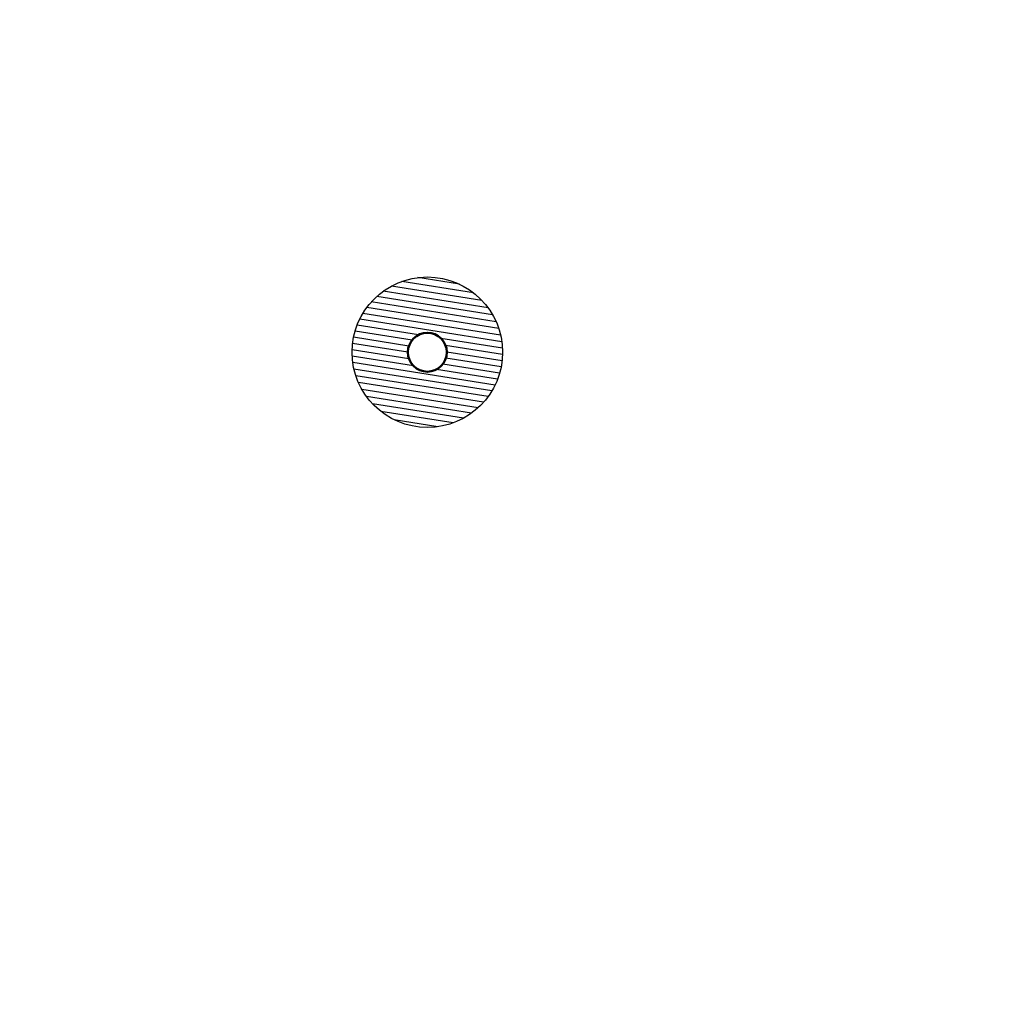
# Model space of a CAD drawing. Header units: millimetres. Extents: x -662 to 662, y -662 to 662.
# Tile 13 of 23: x 191 to 348, y -454 to -299. Entities that reach past the tile are written whole.
import ezdxf

# ---------------------------------------------------------------- set-up
doc = ezdxf.new("R2010")
doc.units = ezdxf.units.MM
for name, color, linetype, true_color in [('SkLO BORDER OF DRILLING AREA', 7, 'Continuous', 0x007f00), ('SkLO CANOPY OUTLINE', 7, 'Continuous', 0x7d26cd), ('SkLO MOUNTING HOLES', 7, 'Continuous', 0x7d26cd), ('SkLO NO DRILLING AREA', 7, 'Continuous', 0xc80000)]:
    doc.layers.add(name, color=color, linetype=linetype, true_color=true_color)

msp = doc.modelspace()

# ---------------------------------------------------------------- hatches: boundary and pattern name
at = {"layer": 'SkLO NO DRILLING AREA', "extrusion": (1.66533e-16, 0, -1)}
h = msp.add_hatch(dxfattribs=at)
h.set_pattern_fill('Hatch1', color=256, scale=8, angle=9, style=0, pattern_type=2)
h.set_pattern_definition([(9, (8268.2201, -3357.9777), (-0.15643447, 0.98768834), [])])
h.paths.add_polyline_path([(-266.65, -356.8), (-266.59, -356.92), (-266.54, -357.05), (-266.48, -357.17), (-266.42, -357.29), (-266.36, -357.41), (-266.3, -357.53), (-266.23, -357.65), (-266.17, -357.77), (-266.1, -357.89), (-266.03, -358.01), (-265.96, -358.13), (-265.89, -358.25), (-265.81, -358.36), (-265.74, -358.48), (-265.66, -358.6), (-265.58, -358.72), (-265.5, -358.83), (-265.41, -358.95), (-265.33, -359.06), (-265.24, -359.18), (-265.16, -359.29), (-265.07, -359.41), (-264.98, -359.52), (-264.88, -359.63), (-264.79, -359.74), (-264.69, -359.85), (-264.6, -359.96), (-264.5, -360.07), (-264.39, -360.18), (-264.29, -360.29), (-264.19, -360.39), (-264.08, -360.5), (-263.98, -360.6), (-263.87, -360.7), (-263.76, -360.8), (-263.64, -360.9), (-263.53, -361), (-263.42, -361.1), (-263.3, -361.2), (-263.18, -361.29), (-263.06, -361.39), (-262.94, -361.48), (-262.82, -361.57), (-262.7, -361.66), (-262.57, -361.75), (-262.45, -361.84), (-262.32, -361.92), (-262.19, -362.01), (-262.06, -362.09), (-261.93, -362.17), (-261.8, -362.25), (-261.67, -362.33), (-261.53, -362.4), (-261.4, -362.48), (-261.26, -362.55), (-261.12, -362.62), (-260.98, -362.69), (-260.84, -362.76), (-260.7, -362.82), (-260.56, -362.89), (-260.42, -362.95), (-260.28, -363.01), (-260.13, -363.07), (-259.99, -363.13), (-259.84, -363.18), (-259.7, -363.23), (-259.55, -363.28), (-259.4, -363.33), (-259.25, -363.38), (-259.11, -363.43), (-258.96, -363.47), (-258.81, -363.51), (-258.66, -363.55), (-258.51, -363.59), (-258.36, -363.62), (-258.21, -363.65), (-258.05, -363.69), (-257.9, -363.72), (-257.75, -363.74), (-257.6, -363.77), (-257.45, -363.79), (-257.3, -363.81), (-257.14, -363.83), (-256.99, -363.85), (-256.84, -363.87), (-256.69, -363.88), (-256.54, -363.89), (-256.39, -363.9), (-256.23, -363.91), (-256.08, -363.92), (-255.93, -363.92), (-255.78, -363.92), (-255.63, -363.92), (-255.48, -363.92), (-255.33, -363.92), (-255.18, -363.91), (-255.04, -363.9), (-254.89, -363.9), (-254.74, -363.88), (-254.59, -363.87), (-254.45, -363.86), (-254.3, -363.84), (-254.16, -363.82), (-254.01, -363.8), (-253.87, -363.78), (-253.72, -363.76), (-253.58, -363.74), (-253.44, -363.71), (-253.3, -363.68), (-253.16, -363.65), (-253.02, -363.62), (-252.88, -363.59), (-252.74, -363.56), (-252.61, -363.52), (-252.47, -363.48), (-252.34, -363.45), (-252.2, -363.41), (-252.07, -363.37), (-251.94, -363.32), (-251.81, -363.28), (-251.68, -363.23), (-251.55, -363.19), (-251.43, -363.14), (-251.3, -363.09), (-251.17, -363.04), (-251.05, -362.99), (-250.93, -362.94), (-250.81, -362.88), (-250.68, -362.83), (-250.56, -362.77), (-250.44, -362.72), (-250.32, -362.66), (-250.2, -362.6), (-250.08, -362.53), (-249.96, -362.47), (-249.84, -362.4), (-249.72, -362.33), (-249.6, -362.26), (-249.48, -362.19), (-249.36, -362.12), (-249.24, -362.05), (-249.13, -361.97), (-249.01, -361.89), (-248.89, -361.81), (-248.78, -361.73), (-248.66, -361.65), (-248.54, -361.57), (-248.43, -361.48), (-248.32, -361.39), (-248.2, -361.3), (-248.09, -361.21), (-247.98, -361.12), (-247.87, -361.02), (-247.76, -360.93), (-247.65, -360.83), (-247.54, -360.73), (-247.43, -360.63), (-247.32, -360.53), (-247.22, -360.42), (-247.11, -360.32), (-247.01, -360.21), (-246.91, -360.1), (-246.81, -359.99), (-246.71, -359.88), (-246.61, -359.77), (-246.51, -359.65), (-246.41, -359.54), (-246.32, -359.42), (-246.22, -359.3), (-246.13, -359.18), (-246.04, -359.06), (-245.95, -358.93), (-245.86, -358.81), (-245.77, -358.68), (-245.69, -358.56), (-245.6, -358.43), (-245.52, -358.3), (-245.44, -358.17), (-245.36, -358.03), (-245.28, -357.9), (-245.21, -357.77), (-245.13, -357.63), (-245.06, -357.49), (-244.99, -357.36), (-244.92, -357.22), (-244.85, -357.08), (-244.79, -356.94), (-244.72, -356.8), (-244.66, -356.65), (-244.6, -356.51), (-244.54, -356.37), (-244.48, -356.22), (-244.43, -356.08), (-244.38, -355.93), (-244.33, -355.78), (-244.28, -355.64), (-244.23, -355.49), (-244.18, -355.34), (-244.14, -355.19), (-244.1, -355.04), (-244.06, -354.89), (-244.02, -354.74), (-243.99, -354.59), (-243.95, -354.44), (-243.92, -354.29), (-243.89, -354.14), (-243.87, -353.99), (-243.84, -353.84), (-243.82, -353.68), (-243.8, -353.53), (-243.78, -353.38), (-243.76, -353.23), (-243.74, -353.08), (-243.73, -352.93), (-243.72, -352.77), (-243.71, -352.62), (-243.7, -352.47), (-243.69, -352.32), (-243.69, -352.17), (-243.69, -352.02), (-243.69, -351.87), (-243.69, -351.72), (-243.69, -351.57), (-243.7, -351.42), (-243.7, -351.27), (-243.71, -351.12), (-243.72, -350.98), (-243.74, -350.83), (-243.75, -350.68), (-243.77, -350.54), (-243.78, -350.39), (-243.8, -350.25), (-243.83, -350.1), (-243.85, -349.96), (-243.87, -349.82), (-243.9, -349.68), (-243.93, -349.53), (-243.96, -349.4), (-243.99, -349.26), (-244.02, -349.12), (-244.05, -348.98), (-244.09, -348.84), (-244.12, -348.71), (-244.16, -348.57), (-244.2, -348.44), (-244.24, -348.31), (-244.29, -348.18), (-244.33, -348.05), (-244.37, -347.92), (-244.42, -347.79), (-244.47, -347.66), (-244.52, -347.54), (-244.57, -347.41), (-244.62, -347.29), (-244.67, -347.16), (-244.72, -347.04), (-244.78, -346.92), (-244.84, -346.8), (-244.89, -346.68), (-244.95, -346.56), (-245.01, -346.44), (-245.08, -346.32), (-245.14, -346.2), (-245.21, -346.08), (-245.27, -345.96), (-245.34, -345.84), (-245.42, -345.72), (-245.49, -345.6), (-245.56, -345.48), (-245.64, -345.36), (-245.72, -345.25), (-245.8, -345.13), (-245.88, -345.01), (-245.96, -344.9), (-246.04, -344.78), (-246.13, -344.67), (-246.22, -344.55), (-246.31, -344.44), (-246.4, -344.33), (-246.49, -344.21), (-246.58, -344.1), (-246.68, -343.99), (-246.78, -343.88), (-246.88, -343.77), (-246.98, -343.67), (-247.08, -343.56), (-247.18, -343.45), (-247.29, -343.35), (-247.4, -343.25), (-247.51, -343.14), (-247.62, -343.04), (-247.73, -342.94), (-247.84, -342.84), (-247.96, -342.74), (-248.07, -342.65), (-248.19, -342.55), (-248.31, -342.46), (-248.43, -342.36), (-248.55, -342.27), (-248.68, -342.18), (-248.8, -342.1), (-248.93, -342.01), (-249.05, -341.92), (-249.18, -341.84), (-249.31, -341.76), (-249.44, -341.67), (-249.57, -341.6), (-249.71, -341.52), (-249.84, -341.44), (-249.98, -341.37), (-250.11, -341.29), (-250.25, -341.22), (-250.39, -341.15), (-250.53, -341.09), (-250.67, -341.02), (-250.81, -340.96), (-250.95, -340.89), (-251.1, -340.83), (-251.24, -340.78), (-251.39, -340.72), (-251.53, -340.66), (-251.68, -340.61), (-251.82, -340.56), (-251.97, -340.51), (-252.12, -340.46), (-252.27, -340.42), (-252.42, -340.38), (-252.57, -340.34), (-252.72, -340.3), (-252.87, -340.26), (-253.02, -340.22), (-253.17, -340.19), (-253.32, -340.16), (-253.47, -340.13), (-253.62, -340.1), (-253.77, -340.08), (-253.92, -340.05), (-254.08, -340.03), (-254.23, -340.01), (-254.38, -339.99), (-254.53, -339.98), (-254.68, -339.96), (-254.84, -339.95), (-254.99, -339.94), (-255.14, -339.93), (-255.29, -339.93), (-255.44, -339.92), (-255.59, -339.92), (-255.74, -339.92), (-255.89, -339.92), (-256.04, -339.93), (-256.19, -339.93), (-256.34, -339.94), (-256.49, -339.95), (-256.63, -339.96), (-256.78, -339.97), (-256.93, -339.99), (-257.07, -340), (-257.22, -340.02), (-257.36, -340.04), (-257.51, -340.06), (-257.65, -340.08), (-257.79, -340.11), (-257.93, -340.13), (-258.07, -340.16), (-258.21, -340.19), (-258.35, -340.22), (-258.49, -340.25), (-258.63, -340.29), (-258.76, -340.32), (-258.9, -340.36), (-259.03, -340.4), (-259.17, -340.44), (-259.3, -340.48), (-259.43, -340.52), (-259.56, -340.57), (-259.69, -340.61), (-259.82, -340.66), (-259.95, -340.7), (-260.07, -340.75), (-260.2, -340.8), (-260.32, -340.85), (-260.45, -340.91), (-260.57, -340.96), (-260.69, -341.01), (-260.81, -341.07), (-260.93, -341.13), (-261.05, -341.19), (-261.17, -341.25), (-261.29, -341.31), (-261.41, -341.38), (-261.53, -341.44), (-261.65, -341.51), (-261.77, -341.58), (-261.89, -341.65), (-262.01, -341.72), (-262.13, -341.8), (-262.25, -341.87), (-262.36, -341.95), (-262.48, -342.03), (-262.6, -342.11), (-262.71, -342.19), (-262.83, -342.28), (-262.94, -342.37), (-263.06, -342.45), (-263.17, -342.54), (-263.28, -342.63), (-263.4, -342.73), (-263.51, -342.82), (-263.62, -342.92), (-263.73, -343.01), (-263.84, -343.11), (-263.94, -343.21), (-264.05, -343.32), (-264.16, -343.42), (-264.26, -343.53), (-264.36, -343.63), (-264.47, -343.74), (-264.57, -343.85), (-264.67, -343.96), (-264.77, -344.08), (-264.87, -344.19), (-264.96, -344.31), (-265.06, -344.43), (-265.15, -344.55), (-265.24, -344.67), (-265.34, -344.79), (-265.43, -344.91), (-265.51, -345.04), (-265.6, -345.16), (-265.69, -345.29), (-265.77, -345.42), (-265.85, -345.55), (-265.93, -345.68), (-266.01, -345.81), (-266.09, -345.94), (-266.17, -346.08), (-266.24, -346.21), (-266.31, -346.35), (-266.39, -346.49), (-266.45, -346.63), (-266.52, -346.77), (-266.59, -346.91), (-266.65, -347.05), (-266.71, -347.19), (-266.77, -347.33), (-266.83, -347.48), (-266.89, -347.62), (-266.94, -347.77), (-267, -347.91), (-267.05, -348.06), (-267.1, -348.21), (-267.14, -348.36), (-267.19, -348.5), (-267.23, -348.65), (-267.27, -348.8), (-267.31, -348.95), (-267.35, -349.1), (-267.39, -349.25), (-267.42, -349.4), (-267.45, -349.55), (-267.48, -349.71), (-267.51, -349.86), (-267.53, -350.01), (-267.56, -350.16), (-267.58, -350.31), (-267.6, -350.46), (-267.62, -350.62), (-267.63, -350.77), (-267.64, -350.92), (-267.66, -351.07), (-267.67, -351.22), (-267.67, -351.37), (-267.68, -351.53), (-267.68, -351.68), (-267.69, -351.83), (-267.69, -351.98), (-267.68, -352.13), (-267.68, -352.28), (-267.68, -352.43), (-267.67, -352.57), (-267.66, -352.72), (-267.65, -352.87), (-267.64, -353.02), (-267.62, -353.16), (-267.61, -353.31), (-267.59, -353.45), (-267.57, -353.6), (-267.55, -353.74), (-267.52, -353.89), (-267.5, -354.03), (-267.47, -354.17), (-267.45, -354.31), (-267.42, -354.45), (-267.39, -354.59), (-267.35, -354.73), (-267.32, -354.86), (-267.29, -355), (-267.25, -355.14), (-267.21, -355.27), (-267.17, -355.4), (-267.13, -355.54), (-267.09, -355.67), (-267.04, -355.8), (-267, -355.93), (-266.95, -356.06), (-266.9, -356.18), (-266.86, -356.31), (-266.81, -356.43), (-266.75, -356.56), (-266.7, -356.68)], flags=0)
h.paths.add_polyline_path([(-258.52, -353.18), (-258.53, -353.15), (-258.55, -353.12), (-258.56, -353.09), (-258.57, -353.06), (-258.58, -353.02), (-258.6, -352.99), (-258.61, -352.96), (-258.62, -352.92), (-258.63, -352.89), (-258.64, -352.86), (-258.65, -352.82), (-258.66, -352.79), (-258.67, -352.75), (-258.68, -352.72), (-258.69, -352.68), (-258.7, -352.65), (-258.71, -352.61), (-258.72, -352.58), (-258.72, -352.54), (-258.73, -352.5), (-258.74, -352.47), (-258.74, -352.43), (-258.75, -352.39), (-258.76, -352.36), (-258.76, -352.32), (-258.77, -352.28), (-258.77, -352.24), (-258.77, -352.21), (-258.78, -352.17), (-258.78, -352.13), (-258.78, -352.09), (-258.78, -352.05), (-258.79, -352.01), (-258.79, -351.98), (-258.79, -351.94), (-258.79, -351.9), (-258.79, -351.86), (-258.78, -351.82), (-258.78, -351.78), (-258.78, -351.74), (-258.78, -351.7), (-258.78, -351.66), (-258.77, -351.62), (-258.77, -351.58), (-258.76, -351.55), (-258.76, -351.51), (-258.75, -351.47), (-258.75, -351.43), (-258.74, -351.39), (-258.73, -351.35), (-258.73, -351.31), (-258.72, -351.27), (-258.71, -351.23), (-258.7, -351.19), (-258.69, -351.15), (-258.68, -351.12), (-258.67, -351.08), (-258.66, -351.04), (-258.65, -351), (-258.63, -350.96), (-258.62, -350.92), (-258.61, -350.89), (-258.59, -350.85), (-258.58, -350.81), (-258.57, -350.77), (-258.55, -350.74), (-258.54, -350.7), (-258.52, -350.66), (-258.5, -350.63), (-258.49, -350.59), (-258.47, -350.55), (-258.45, -350.52), (-258.43, -350.48), (-258.41, -350.45), (-258.39, -350.41), (-258.37, -350.38), (-258.35, -350.34), (-258.33, -350.31), (-258.31, -350.28), (-258.29, -350.24), (-258.27, -350.21), (-258.25, -350.18), (-258.23, -350.14), (-258.2, -350.11), (-258.18, -350.08), (-258.16, -350.05), (-258.13, -350.02), (-258.11, -349.99), (-258.08, -349.96), (-258.06, -349.93), (-258.03, -349.9), (-258.01, -349.87), (-257.98, -349.84), (-257.95, -349.81), (-257.93, -349.78), (-257.9, -349.75), (-257.87, -349.73), (-257.85, -349.7), (-257.82, -349.67), (-257.79, -349.65), (-257.76, -349.62), (-257.74, -349.6), (-257.71, -349.57), (-257.68, -349.55), (-257.65, -349.52), (-257.62, -349.5), (-257.59, -349.48), (-257.56, -349.45), (-257.53, -349.43), (-257.5, -349.41), (-257.47, -349.39), (-257.44, -349.37), (-257.41, -349.35), (-257.38, -349.33), (-257.35, -349.31), (-257.32, -349.29), (-257.29, -349.27), (-257.26, -349.25), (-257.23, -349.23), (-257.2, -349.22), (-257.17, -349.2), (-257.13, -349.18), (-257.1, -349.17), (-257.07, -349.15), (-257.04, -349.13), (-257.01, -349.12), (-256.98, -349.1), (-256.95, -349.09), (-256.92, -349.08), (-256.88, -349.06), (-256.85, -349.05), (-256.82, -349.04), (-256.79, -349.02), (-256.75, -349.01), (-256.72, -349), (-256.69, -348.99), (-256.65, -348.98), (-256.62, -348.97), (-256.59, -348.96), (-256.55, -348.95), (-256.52, -348.94), (-256.48, -348.93), (-256.45, -348.92), (-256.41, -348.91), (-256.38, -348.9), (-256.34, -348.89), (-256.3, -348.88), (-256.27, -348.88), (-256.23, -348.87), (-256.19, -348.86), (-256.16, -348.86), (-256.12, -348.85), (-256.08, -348.85), (-256.04, -348.84), (-256.01, -348.84), (-255.97, -348.84), (-255.93, -348.83), (-255.89, -348.83), (-255.85, -348.83), (-255.82, -348.83), (-255.78, -348.82), (-255.74, -348.82), (-255.7, -348.82), (-255.66, -348.82), (-255.62, -348.82), (-255.58, -348.82), (-255.54, -348.83), (-255.51, -348.83), (-255.47, -348.83), (-255.43, -348.83), (-255.39, -348.84), (-255.35, -348.84), (-255.31, -348.85), (-255.27, -348.85), (-255.23, -348.86), (-255.19, -348.86), (-255.15, -348.87), (-255.11, -348.88), (-255.07, -348.88), (-255.04, -348.89), (-255, -348.9), (-254.96, -348.91), (-254.92, -348.92), (-254.88, -348.93), (-254.84, -348.94), (-254.8, -348.95), (-254.77, -348.96), (-254.73, -348.97), (-254.69, -348.99), (-254.65, -349), (-254.61, -349.01), (-254.58, -349.03), (-254.54, -349.04), (-254.5, -349.06), (-254.46, -349.07), (-254.43, -349.09), (-254.39, -349.11), (-254.35, -349.12), (-254.32, -349.14), (-254.28, -349.16), (-254.25, -349.18), (-254.21, -349.2), (-254.18, -349.21), (-254.14, -349.23), (-254.11, -349.25), (-254.07, -349.28), (-254.04, -349.3), (-254.01, -349.32), (-253.97, -349.34), (-253.94, -349.36), (-253.91, -349.38), (-253.88, -349.41), (-253.84, -349.43), (-253.81, -349.45), (-253.78, -349.48), (-253.75, -349.5), (-253.72, -349.53), (-253.69, -349.55), (-253.66, -349.58), (-253.63, -349.6), (-253.6, -349.63), (-253.57, -349.65), (-253.55, -349.68), (-253.52, -349.71), (-253.49, -349.73), (-253.46, -349.76), (-253.44, -349.79), (-253.41, -349.82), (-253.39, -349.85), (-253.36, -349.87), (-253.34, -349.9), (-253.31, -349.93), (-253.29, -349.96), (-253.26, -349.99), (-253.24, -350.02), (-253.22, -350.05), (-253.2, -350.08), (-253.17, -350.11), (-253.15, -350.14), (-253.13, -350.17), (-253.11, -350.2), (-253.09, -350.23), (-253.07, -350.26), (-253.05, -350.29), (-253.03, -350.32), (-253.01, -350.35), (-253, -350.38), (-252.98, -350.41), (-252.96, -350.44), (-252.95, -350.47), (-252.93, -350.51), (-252.91, -350.54), (-252.9, -350.57), (-252.88, -350.6), (-252.87, -350.63), (-252.85, -350.66), (-252.84, -350.69), (-252.83, -350.72), (-252.81, -350.76), (-252.8, -350.79), (-252.79, -350.82), (-252.78, -350.85), (-252.76, -350.89), (-252.75, -350.92), (-252.74, -350.95), (-252.73, -350.99), (-252.72, -351.02), (-252.71, -351.06), (-252.7, -351.09), (-252.69, -351.13), (-252.68, -351.16), (-252.67, -351.2), (-252.66, -351.23), (-252.66, -351.27), (-252.65, -351.31), (-252.64, -351.34), (-252.63, -351.38), (-252.63, -351.42), (-252.62, -351.45), (-252.62, -351.49), (-252.61, -351.53), (-252.61, -351.56), (-252.6, -351.6), (-252.6, -351.64), (-252.6, -351.68), (-252.59, -351.72), (-252.59, -351.75), (-252.59, -351.79), (-252.59, -351.83), (-252.59, -351.87), (-252.59, -351.91), (-252.59, -351.95), (-252.59, -351.99), (-252.59, -352.02), (-252.59, -352.06), (-252.59, -352.1), (-252.59, -352.14), (-252.6, -352.18), (-252.6, -352.22), (-252.61, -352.26), (-252.61, -352.3), (-252.61, -352.34), (-252.62, -352.38), (-252.63, -352.42), (-252.63, -352.46), (-252.64, -352.5), (-252.65, -352.53), (-252.66, -352.57), (-252.66, -352.61), (-252.67, -352.65), (-252.68, -352.69), (-252.69, -352.73), (-252.7, -352.77), (-252.72, -352.81), (-252.73, -352.84), (-252.74, -352.88), (-252.75, -352.92), (-252.76, -352.96), (-252.78, -353), (-252.79, -353.03), (-252.81, -353.07), (-252.82, -353.11), (-252.84, -353.14), (-252.85, -353.18), (-252.87, -353.22), (-252.89, -353.25), (-252.9, -353.29), (-252.92, -353.33), (-252.94, -353.36), (-252.96, -353.4), (-252.98, -353.43), (-253, -353.47), (-253.02, -353.5), (-253.04, -353.54), (-253.06, -353.57), (-253.08, -353.6), (-253.1, -353.64), (-253.13, -353.67), (-253.15, -353.7), (-253.17, -353.73), (-253.19, -353.77), (-253.22, -353.8), (-253.24, -353.83), (-253.27, -353.86), (-253.29, -353.89), (-253.32, -353.92), (-253.34, -353.95), (-253.37, -353.98), (-253.39, -354.01), (-253.42, -354.04), (-253.45, -354.06), (-253.47, -354.09), (-253.5, -354.12), (-253.53, -354.15), (-253.55, -354.17), (-253.58, -354.2), (-253.61, -354.22), (-253.64, -354.25), (-253.67, -354.27), (-253.7, -354.3), (-253.72, -354.32), (-253.75, -354.35), (-253.78, -354.37), (-253.81, -354.39), (-253.84, -354.41), (-253.87, -354.44), (-253.9, -354.46), (-253.93, -354.48), (-253.96, -354.5), (-253.99, -354.52), (-254.02, -354.54), (-254.05, -354.56), (-254.08, -354.58), (-254.11, -354.59), (-254.15, -354.61), (-254.18, -354.63), (-254.21, -354.65), (-254.24, -354.66), (-254.27, -354.68), (-254.3, -354.7), (-254.33, -354.71), (-254.36, -354.73), (-254.39, -354.74), (-254.43, -354.75), (-254.46, -354.77), (-254.49, -354.78), (-254.52, -354.79), (-254.55, -354.81), (-254.59, -354.82), (-254.62, -354.83), (-254.65, -354.84), (-254.69, -354.86), (-254.72, -354.87), (-254.75, -354.88), (-254.79, -354.89), (-254.82, -354.9), (-254.86, -354.91), (-254.89, -354.92), (-254.93, -354.93), (-254.96, -354.94), (-255, -354.94), (-255.03, -354.95), (-255.07, -354.96), (-255.11, -354.97), (-255.14, -354.97), (-255.18, -354.98), (-255.22, -354.99), (-255.25, -354.99), (-255.29, -355), (-255.33, -355), (-255.37, -355.01), (-255.4, -355.01), (-255.44, -355.01), (-255.48, -355.02), (-255.52, -355.02), (-255.56, -355.02), (-255.6, -355.02), (-255.63, -355.02), (-255.67, -355.02), (-255.71, -355.02), (-255.75, -355.02), (-255.79, -355.02), (-255.83, -355.02), (-255.87, -355.02), (-255.91, -355.01), (-255.95, -355.01), (-255.98, -355.01), (-256.02, -355), (-256.06, -355), (-256.1, -354.99), (-256.14, -354.99), (-256.18, -354.98), (-256.22, -354.98), (-256.26, -354.97), (-256.3, -354.96), (-256.34, -354.95), (-256.38, -354.94), (-256.42, -354.94), (-256.45, -354.93), (-256.49, -354.92), (-256.53, -354.91), (-256.57, -354.89), (-256.61, -354.88), (-256.65, -354.87), (-256.68, -354.86), (-256.72, -354.84), (-256.76, -354.83), (-256.8, -354.82), (-256.83, -354.8), (-256.87, -354.79), (-256.91, -354.77), (-256.95, -354.76), (-256.98, -354.74), (-257.02, -354.72), (-257.05, -354.7), (-257.09, -354.69), (-257.13, -354.67), (-257.16, -354.65), (-257.2, -354.63), (-257.23, -354.61), (-257.27, -354.59), (-257.3, -354.57), (-257.33, -354.55), (-257.37, -354.53), (-257.4, -354.51), (-257.43, -354.48), (-257.47, -354.46), (-257.5, -354.44), (-257.53, -354.42), (-257.56, -354.39), (-257.59, -354.37), (-257.62, -354.34), (-257.65, -354.32), (-257.68, -354.29), (-257.71, -354.27), (-257.74, -354.24), (-257.77, -354.22), (-257.8, -354.19), (-257.83, -354.16), (-257.86, -354.14), (-257.88, -354.11), (-257.91, -354.08), (-257.94, -354.06), (-257.96, -354.03), (-257.99, -354), (-258.01, -353.97), (-258.04, -353.94), (-258.06, -353.91), (-258.09, -353.88), (-258.11, -353.86), (-258.13, -353.83), (-258.16, -353.8), (-258.18, -353.77), (-258.2, -353.74), (-258.22, -353.71), (-258.24, -353.68), (-258.26, -353.65), (-258.28, -353.62), (-258.3, -353.59), (-258.32, -353.56), (-258.34, -353.53), (-258.36, -353.49), (-258.38, -353.46), (-258.39, -353.43), (-258.41, -353.4), (-258.43, -353.37), (-258.44, -353.34), (-258.46, -353.31), (-258.47, -353.28), (-258.49, -353.25), (-258.5, -353.21)], flags=0)

# ---------------------------------------------------------------- linework, layer by layer
at = {"layer": 'SkLO BORDER OF DRILLING AREA'}
for centre, radius in [((0, 0), 593), ((255.69, -351.92), 12)]:
    msp.add_circle(centre, radius, dxfattribs=at)
at = {"layer": 'SkLO CANOPY OUTLINE'}
msp.add_circle((0, 0), 610, dxfattribs=at)
at = {"layer": 'SkLO MOUNTING HOLES', "lineweight": 50}
msp.add_circle((255.69, -351.92), 3.1, dxfattribs=at)

doc.saveas('drawing.dxf')
